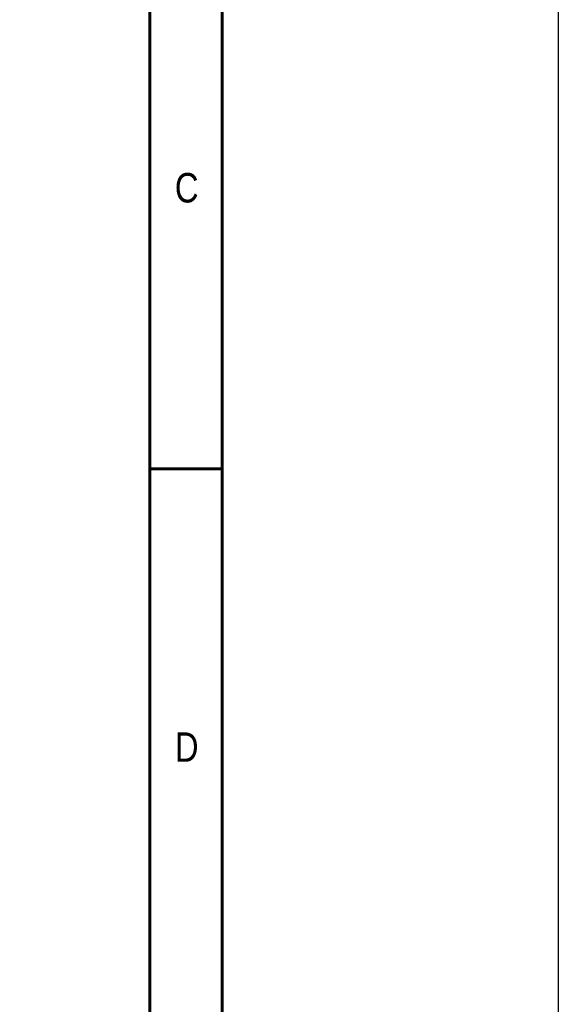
# Model space of a CAD drawing. Header units: inches. Extents: x 0 to 5766, y -2164 to 1330.
# Tile 154 of 217: x 4556 to 4664, y -639 to -442. Entities that reach past the tile are written whole.
import ezdxf
from ezdxf.enums import TextEntityAlignment as Align

# ---------------------------------------------------------------- set-up
doc = ezdxf.new("R2010")
doc.units = ezdxf.units.IN
doc.header["$MEASUREMENT"] = 0
doc.layers.add('BORDER', color=7, linetype='Continuous')
doc.styles.add('SEACAD_arial_ttf', font='arial.ttf', dxfattribs={"height": 0.2})

# ---------------------------------------------------------------- blocks, each defined once
blk = doc.blocks.new('A4橫')
at = {"layer": 'BORDER', "color": 123, "linetype": 'Continuous', "lineweight": 60, "ltscale": 25.4}
for p, q in [((4924.324, 1170.892), (4924.324, 1453.749)), ((4917.114, 1446.539), (4917.114, 1170.892)), ((4924.324, 1261.095), (4917.114, 1261.095))]:
    blk.add_line(p, q, dxfattribs=at)
at = {"layer": 'BORDER', "color": 60, "linetype": 'Continuous', "ltscale": 25.4, "style": 'SEACAD_arial_ttf', "width": 0.8}
for s, p in [('C', (4919.601, 1290.649)), ('D', (4919.601, 1234.806))]:
    blk.add_text(s, height=2.943, dxfattribs=at).set_placement(p, align=Align.TOP_LEFT)

msp = doc.modelspace()

# ---------------------------------------------------------------- linework, layer by layer
at = {"color": 4}
msp.add_lwpolyline([(4143.887, 611.783), (4663.887, 611.783), (4663.887, -2164.217), (4143.887, -2164.217)], close=True, dxfattribs=at)

# ---------------------------------------------------------------- block references
at = {"xscale": 2, "yscale": 2, "zscale": 2}
msp.add_blockref('A4橫', (-5251.97, -3053.857), dxfattribs=at)

doc.saveas('drawing.dxf')
